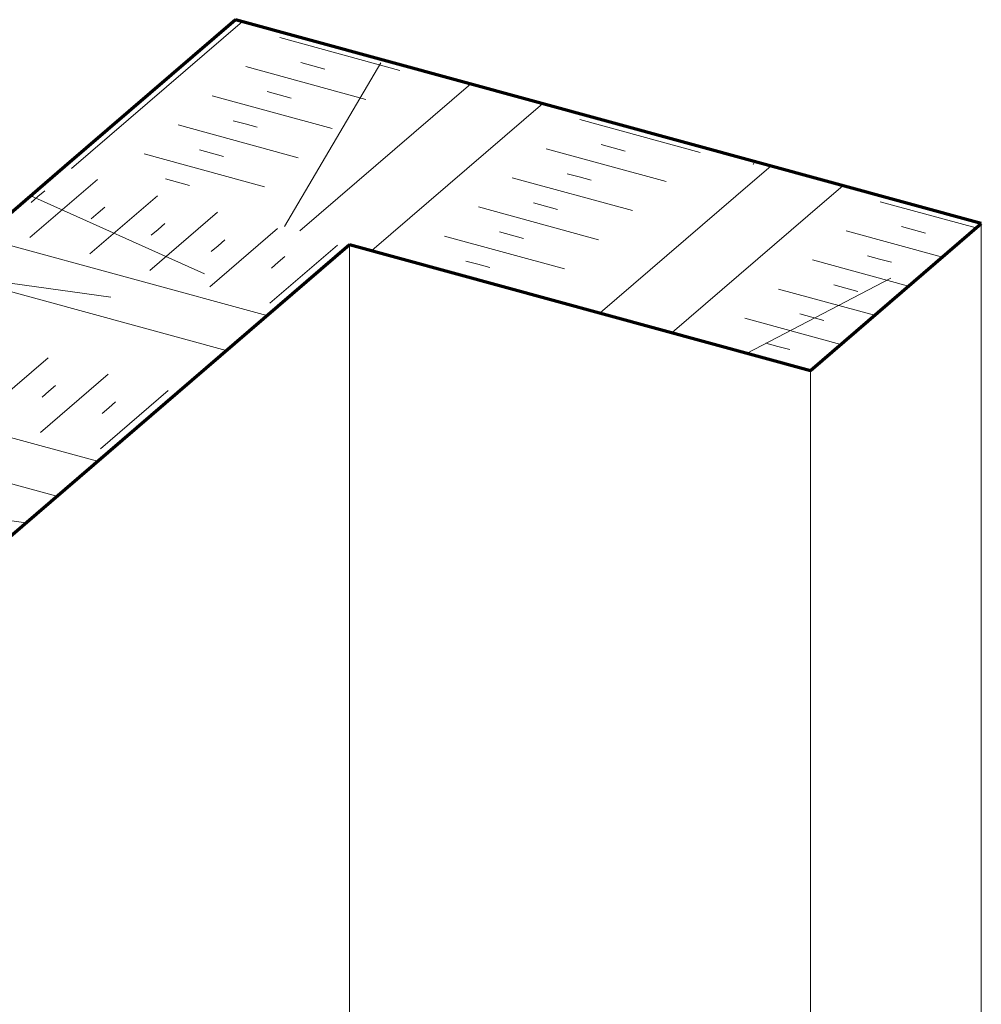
# Model space of a CAD drawing. Header units: millimetres. Extents: x 87779 to 155382, y -9103 to 37066.
# Tile 19 of 128: x 104072 to 104417, y 20324 to 20677. Entities that reach past the tile are written whole.
import ezdxf

# ---------------------------------------------------------------- set-up
doc = ezdxf.new("R2010")
doc.units = ezdxf.units.MM
for name, color, linetype, lineweight in [('0-2', 210, 'Continuous', 5), ('A22-----2', 50, 'Continuous', 9), ('A22-----4', 130, 'Continuous', 70), ('A29-----5', 135, 'Continuous', 9)]:
    doc.layers.add(name, color=color, linetype=linetype, lineweight=lineweight)

# ---------------------------------------------------------------- blocks, each defined once
blk = doc.blocks.new('HSR-D_ABT_ARCH_Interieur_rvt-2-Werkcafe Pantry Axo')
at = {"layer": 'A29-----5'}
h = blk.add_hatch(dxfattribs=at)
h.set_pattern_fill('FP_13', color=256, angle=154.7089, style=0, pattern_type=2)
h.set_pattern_definition([(164.71, (-105410.24, 20486.8), (-243.27, -209.2), [4.47, -442.8]), (344.71, (-105410.24, 20486.8), (243.27, 209.2), [4.47, -442.8]), (164.71, (-105398.07, 20497.27), (-243.27, -209.2), [4.47, -442.8]), (344.71, (-105398.07, 20497.27), (243.27, 209.2), [4.47, -442.8]), (164.71, (-105385.9, 20507.73), (-243.27, -209.2), [4.47, -442.8]), (344.71, (-105385.9, 20507.73), (243.27, 209.2), [4.47, -442.8]), (164.71, (-105373.74, 20518.2), (-243.27, -209.2), [4.47, -442.8]), (344.71, (-105373.74, 20518.2), (243.27, 209.2), [4.47, -442.8]), (164.71, (-105361.58, 20528.65), (-243.27, -209.2), [4.47, -442.8]), (344.71, (-105361.58, 20528.65), (243.27, 209.2), [4.47, -442.8]), (164.71, (-105349.42, 20539.1), (-243.27, -209.2), [4.47, -442.8]), (344.71, (-105349.42, 20539.1), (243.27, 209.2), [4.47, -442.8]), (164.71, (-105337.25, 20549.57), (-243.27, -209.2), [4.47, -442.8]), (344.71, (-105337.25, 20549.57), (243.27, 209.2), [4.47, -442.8]), (164.71, (-105325.1, 20560.03), (-243.27, -209.2), [4.47, -442.8]), (344.71, (-105325.1, 20560.03), (243.27, 209.2), [4.47, -442.8]), (164.71, (-105312.93, 20570.49), (-243.27, -209.2), [4.47, -442.8]), (344.71, (-105312.93, 20570.49), (243.27, 209.2), [4.47, -442.8]), (164.71, (-105300.76, 20580.95), (-243.27, -209.2), [4.47, -442.8]), (344.71, (-105300.76, 20580.95), (243.27, 209.2), [4.47, -442.8]), (164.71, (-105288.6, 20591.4), (-243.27, -209.2), [4.47, -442.8]), (344.71, (-105288.6, 20591.4), (243.27, 209.2), [4.47, -442.8]), (164.71, (-105276.44, 20601.86), (-243.27, -209.2), [4.47, -442.8]), (344.71, (-105276.44, 20601.86), (243.27, 209.2), [4.47, -442.8]), (164.71, (-105264.27, 20612.32), (-243.27, -209.2), [4.47, -442.8]), (344.71, (-105264.27, 20612.32), (243.27, 209.2), [4.47, -442.8]), (164.71, (-105252.1, 20622.78), (-243.27, -209.2), [4.47, -442.8]), (344.71, (-105252.1, 20622.78), (243.27, 209.2), [4.47, -442.8]), (164.71, (-105239.94, 20633.24), (-243.27, -209.2), [4.47, -442.8]), (344.71, (-105239.94, 20633.24), (243.27, 209.2), [4.47, -442.8]), (164.71, (-105227.78, 20643.7), (-243.27, -209.195), [4.47, -442.8]), (344.71, (-105227.78, 20643.7), (243.27, 209.195), [4.47, -442.8]), (164.71, (-105215.62, 20654.16), (-243.27, -209.195), [4.47, -442.8]), (344.71, (-105215.62, 20654.16), (243.27, 209.195), [4.47, -442.8]), (164.71, (-105203.45, 20664.62), (-243.27, -209.195), [4.47, -442.8]), (344.71, (-105203.45, 20664.62), (243.27, 209.195), [4.47, -442.8]), (164.71, (-105179.13, 20685.54), (-243.27, -209.195), [4.47, -442.8]), (344.71, (-105179.13, 20685.54), (243.27, 209.195), [4.47, -442.8]), (164.71, (-105191.3, 20675.08), (-243.27, -209.195), [4.47, -442.8]), (344.71, (-105191.3, 20675.08), (243.27, 209.195), [4.47, -442.8]), (164.71, (-105518.1, 20516.3), (-243.27, -209.2), [4.47, -442.8]), (344.71, (-105518.1, 20516.3), (243.27, 209.2), [4.47, -442.8]), (164.71, (-105505.93, 20526.76), (-243.27, -209.2), [4.47, -442.8]), (344.71, (-105505.93, 20526.76), (243.27, 209.2), [4.47, -442.8]), (164.71, (-105493.77, 20537.22), (-243.27, -209.2), [4.47, -442.8]), (344.71, (-105493.77, 20537.22), (243.27, 209.2), [4.47, -442.8]), (164.71, (-105481.6, 20547.68), (-243.27, -209.2), [4.47, -442.8]), (344.71, (-105481.6, 20547.68), (243.27, 209.2), [4.47, -442.8]), (164.71, (-105469.44, 20558.14), (-243.27, -209.2), [4.47, -442.8]), (344.71, (-105469.44, 20558.14), (243.27, 209.2), [4.47, -442.8]), (164.71, (-105457.28, 20568.6), (-243.27, -209.2), [4.47, -442.8]), (344.71, (-105457.28, 20568.6), (243.27, 209.2), [4.47, -442.8]), (164.71, (-105445.1, 20579.06), (-243.27, -209.2), [4.47, -442.8]), (344.71, (-105445.1, 20579.06), (243.27, 209.2), [4.47, -442.8]), (164.71, (-105432.95, 20589.51), (-243.27, -209.2), [4.47, -442.8]), (344.71, (-105432.95, 20589.51), (243.27, 209.2), [4.47, -442.8]), (164.71, (-105420.79, 20599.97), (-243.27, -209.2), [4.47, -442.8]), (344.71, (-105420.79, 20599.97), (243.27, 209.2), [4.47, -442.8]), (164.71, (-105408.62, 20610.43), (-243.27, -209.2), [4.47, -442.8]), (344.71, (-105408.62, 20610.43), (243.27, 209.2), [4.47, -442.8]), (164.71, (-105396.46, 20620.9), (-243.27, -209.2), [4.47, -442.8]), (344.71, (-105396.46, 20620.9), (243.27, 209.2), [4.47, -442.8]), (164.71, (-105384.3, 20631.35), (-243.27, -209.2), [4.47, -442.8]), (344.71, (-105384.3, 20631.35), (243.27, 209.2), [4.47, -442.8]), (164.71, (-105372.13, 20641.81), (-243.27, -209.2), [4.47, -442.8]), (344.71, (-105372.13, 20641.81), (243.27, 209.2), [4.47, -442.8]), (164.71, (-105359.97, 20652.27), (-243.27, -209.2), [4.47, -442.8]), (344.71, (-105359.97, 20652.27), (243.27, 209.2), [4.47, -442.8]), (164.71, (-105347.8, 20662.73), (-243.27, -209.2), [4.47, -442.8]), (344.71, (-105347.8, 20662.73), (243.27, 209.2), [4.47, -442.8]), (164.71, (-105335.64, 20673.2), (-243.27, -209.2), [4.47, -442.8]), (344.71, (-105335.64, 20673.2), (243.27, 209.2), [4.47, -442.8]), (164.71, (-105323.48, 20683.65), (-243.27, -209.2), [4.47, -442.8]), (344.71, (-105323.48, 20683.65), (243.27, 209.2), [4.47, -442.8]), (164.71, (-105311.31, 20694.1), (-243.27, -209.2), [4.47, -442.8]), (344.71, (-105311.31, 20694.1), (243.27, 209.2), [4.47, -442.8]), (164.71, (-105286.99, 20715.03), (-243.27, -209.2), [4.47, -442.8]), (344.71, (-105286.99, 20715.03), (243.27, 209.2), [4.47, -442.8]), (164.71, (-105299.15, 20704.57), (-243.27, -209.2), [4.47, -442.8]), (344.71, (-105299.15, 20704.57), (243.27, 209.2), [4.47, -442.8]), (164.71, (-105625.96, 20545.79), (-243.27, -209.2), [4.47, -442.8]), (344.71, (-105625.96, 20545.79), (243.27, 209.2), [4.47, -442.8]), (164.71, (-105613.8, 20556.25), (-243.27, -209.2), [4.47, -442.8]), (344.71, (-105613.8, 20556.25), (243.27, 209.2), [4.47, -442.8]), (164.71, (-105601.63, 20566.7), (-243.27, -209.2), [4.47, -442.8]), (344.71, (-105601.63, 20566.7), (243.27, 209.2), [4.47, -442.8]), (164.71, (-105589.46, 20577.17), (-243.27, -209.2), [4.47, -442.8]), (344.71, (-105589.46, 20577.17), (243.27, 209.2), [4.47, -442.8]), (164.71, (-105577.3, 20587.62), (-243.27, -209.2), [4.47, -442.8]), (344.71, (-105577.3, 20587.62), (243.27, 209.2), [4.47, -442.8]), (164.71, (-105565.14, 20598.08), (-243.27, -209.2), [4.47, -442.8]), (344.71, (-105565.14, 20598.08), (243.27, 209.2), [4.47, -442.8]), (164.71, (-105552.97, 20608.54), (-243.27, -209.2), [4.47, -442.8]), (344.71, (-105552.97, 20608.54), (243.27, 209.2), [4.47, -442.8]), (164.71, (-105540.8, 20619), (-243.27, -209.2), [4.47, -442.8]), (344.71, (-105540.8, 20619), (243.27, 209.2), [4.47, -442.8]), (164.71, (-105528.65, 20629.46), (-243.27, -209.2), [4.47, -442.8]), (344.71, (-105528.65, 20629.46), (243.27, 209.2), [4.47, -442.8]), (164.71, (-105516.48, 20639.92), (-243.27, -209.2), [4.47, -442.8]), (344.71, (-105516.48, 20639.92), (243.27, 209.2), [4.47, -442.8]), (164.71, (-105504.32, 20650.38), (-243.27, -209.2), [4.47, -442.8]), (344.71, (-105504.32, 20650.38), (243.27, 209.2), [4.47, -442.8]), (164.71, (-105492.15, 20660.84), (-243.27, -209.2), [4.47, -442.8]), (344.71, (-105492.15, 20660.84), (243.27, 209.2), [4.47, -442.8]), (164.71, (-105480, 20671.3), (-243.27, -209.2), [4.47, -442.8]), (344.71, (-105480, 20671.3), (243.27, 209.2), [4.47, -442.8]), (164.71, (-105467.83, 20681.76), (-243.27, -209.2), [4.47, -442.8]), (344.71, (-105467.83, 20681.76), (243.27, 209.2), [4.47, -442.8]), (164.71, (-105455.66, 20692.22), (-243.27, -209.2), [4.47, -442.8]), (344.71, (-105455.66, 20692.22), (243.27, 209.2), [4.47, -442.8]), (164.71, (-105443.5, 20702.68), (-243.27, -209.2), [4.47, -442.8]), (344.71, (-105443.5, 20702.68), (243.27, 209.2), [4.47, -442.8]), (164.71, (-105431.34, 20713.14), (-243.27, -209.2), [4.47, -442.8]), (344.71, (-105431.34, 20713.14), (243.27, 209.2), [4.47, -442.8]), (164.71, (-105419.17, 20723.6), (-243.27, -209.2), [4.47, -442.8]), (344.71, (-105419.17, 20723.6), (243.27, 209.2), [4.47, -442.8]), (164.71, (-105394.85, 20744.52), (-243.27, -209.2), [4.47, -442.8]), (344.71, (-105394.85, 20744.52), (243.27, 209.2), [4.47, -442.8]), (164.71, (-105407, 20734.06), (-243.27, -209.2), [4.47, -442.8]), (344.71, (-105407, 20734.06), (243.27, 209.2), [4.47, -442.8]), (164.71, (-105733.82, 20575.27), (-243.27, -209.2), [4.47, -442.8]), (344.71, (-105733.82, 20575.27), (243.27, 209.2), [4.47, -442.8]), (164.71, (-105721.65, 20585.74), (-243.27, -209.2), [4.47, -442.8]), (344.71, (-105721.65, 20585.74), (243.27, 209.2), [4.47, -442.8]), (164.71, (-105709.5, 20596.2), (-243.27, -209.2), [4.47, -442.8]), (344.71, (-105709.5, 20596.2), (243.27, 209.2), [4.47, -442.8]), (164.71, (-105697.32, 20606.65), (-243.27, -209.2), [4.47, -442.8]), (344.71, (-105697.32, 20606.65), (243.27, 209.2), [4.47, -442.8]), (164.71, (-105685.16, 20617.11), (-243.27, -209.2), [4.47, -442.8]), (344.71, (-105685.16, 20617.11), (243.27, 209.2), [4.47, -442.8]), (164.71, (-105673, 20627.57), (-243.27, -209.2), [4.47, -442.8]), (344.71, (-105673, 20627.57), (243.27, 209.2), [4.47, -442.8]), (164.71, (-105660.83, 20638.03), (-243.27, -209.2), [4.47, -442.8]), (344.71, (-105660.83, 20638.03), (243.27, 209.2), [4.47, -442.8]), (164.71, (-105648.67, 20648.5), (-243.27, -209.2), [4.47, -442.8]), (344.71, (-105648.67, 20648.5), (243.27, 209.2), [4.47, -442.8]), (164.71, (-105636.5, 20658.95), (-243.27, -209.2), [4.47, -442.8]), (344.71, (-105636.5, 20658.95), (243.27, 209.2), [4.47, -442.8]), (164.71, (-105624.34, 20669.4), (-243.27, -209.2), [4.47, -442.8]), (344.71, (-105624.34, 20669.4), (243.27, 209.2), [4.47, -442.8]), (164.71, (-105612.18, 20679.87), (-243.27, -209.2), [4.47, -442.8]), (344.71, (-105612.18, 20679.87), (243.27, 209.2), [4.47, -442.8]), (164.71, (-105600.02, 20690.33), (-243.27, -209.2), [4.47, -442.8]), (344.71, (-105600.02, 20690.33), (243.27, 209.2), [4.47, -442.8]), (164.71, (-105587.85, 20700.8), (-243.27, -209.2), [4.47, -442.8]), (344.71, (-105587.85, 20700.8), (243.27, 209.2), [4.47, -442.8]), (164.71, (-105575.7, 20711.25), (-243.27, -209.2), [4.47, -442.8]), (344.71, (-105575.7, 20711.25), (243.27, 209.2), [4.47, -442.8]), (164.71, (-105563.52, 20721.7), (-243.27, -209.2), [4.47, -442.8]), (344.71, (-105563.52, 20721.7), (243.27, 209.2), [4.47, -442.8]), (164.71, (-105551.36, 20732.17), (-243.27, -209.2), [4.47, -442.8]), (344.71, (-105551.36, 20732.17), (243.27, 209.2), [4.47, -442.8]), (164.71, (-105539.2, 20742.63), (-243.27, -209.2), [4.47, -442.8]), (344.71, (-105539.2, 20742.63), (243.27, 209.2), [4.47, -442.8]), (164.71, (-105527.03, 20753.1), (-243.27, -209.2), [4.47, -442.8]), (344.71, (-105527.03, 20753.1), (243.27, 209.2), [4.47, -442.8]), (164.71, (-105502.7, 20774), (-243.27, -209.2), [4.47, -442.8]), (344.71, (-105502.7, 20774), (243.27, 209.2), [4.47, -442.8]), (164.71, (-105514.87, 20763.55), (-243.27, -209.2), [4.47, -442.8]), (344.71, (-105514.87, 20763.55), (243.27, 209.2), [4.47, -442.8]), (344.71, (-105425.73, 20497.94), (243.27, 209.2), [44.73, -402.55]), (344.71, (-105413.56, 20508.4), (243.27, 209.2), [44.73, -402.55]), (344.71, (-105401.4, 20518.85), (243.27, 209.2), [44.73, -402.55]), (344.71, (-105389.23, 20529.31), (243.27, 209.2), [44.73, -402.55]), (344.71, (-105377.07, 20539.77), (243.27, 209.2), [44.73, -402.55]), (344.71, (-105364.9, 20550.23), (243.27, 209.2), [44.73, -402.55]), (344.71, (-105352.74, 20560.7), (243.27, 209.2), [44.73, -402.55]), (344.71, (-105340.58, 20571.15), (243.27, 209.2), [44.73, -402.55]), (344.71, (-105328.42, 20581.6), (243.27, 209.2), [44.73, -402.55]), (344.71, (-105316.25, 20592.07), (243.27, 209.2), [44.73, -402.55]), (344.71, (-105304.1, 20602.53), (243.27, 209.2), [44.73, -402.55]), (344.71, (-105291.93, 20613), (243.27, 209.2), [44.73, -402.55]), (344.71, (-105279.76, 20623.45), (243.27, 209.2), [44.73, -402.55]), (344.71, (-105267.6, 20633.9), (243.27, 209.2), [44.73, -402.55]), (344.71, (-105255.43, 20644.37), (243.27, 209.2), [44.73, -402.55]), (344.71, (-105243.27, 20654.83), (243.27, 209.2), [44.73, -402.55]), (344.71, (-105231.1, 20665.3), (243.27, 209.195), [44.73, -402.55]), (344.71, (-105218.94, 20675.75), (243.27, 209.195), [44.73, -402.55]), (344.71, (-105206.78, 20686.2), (243.27, 209.195), [44.73, -402.55]), (344.71, (-105194.62, 20696.67), (243.27, 209.195), [44.73, -402.55]), (344.71, (-105533.59, 20527.42), (243.27, 209.2), [44.73, -402.55]), (344.71, (-105521.42, 20537.88), (243.27, 209.2), [44.73, -402.55]), (344.71, (-105509.26, 20548.34), (243.27, 209.2), [44.73, -402.55]), (344.71, (-105497.1, 20558.8), (243.27, 209.2), [44.73, -402.55]), (344.71, (-105484.93, 20569.26), (243.27, 209.2), [44.73, -402.55]), (344.71, (-105472.77, 20579.72), (243.27, 209.2), [44.73, -402.55]), (344.71, (-105460.6, 20590.18), (243.27, 209.2), [44.73, -402.55]), (344.71, (-105448.44, 20600.64), (243.27, 209.2), [44.73, -402.55]), (344.71, (-105436.28, 20611.1), (243.27, 209.2), [44.73, -402.55]), (344.71, (-105424.1, 20621.56), (243.27, 209.2), [44.73, -402.55]), (344.71, (-105411.95, 20632.02), (243.27, 209.2), [44.73, -402.55]), (344.71, (-105399.79, 20642.48), (243.27, 209.2), [44.73, -402.55]), (344.71, (-105387.62, 20652.94), (243.27, 209.2), [44.73, -402.55]), (344.71, (-105375.46, 20663.4), (243.27, 209.2), [44.73, -402.55]), (344.71, (-105363.3, 20673.86), (243.27, 209.2), [44.73, -402.55]), (344.71, (-105351.13, 20684.32), (243.27, 209.2), [44.73, -402.55]), (344.71, (-105338.97, 20694.78), (243.27, 209.2), [44.73, -402.55]), (344.71, (-105326.8, 20705.24), (243.27, 209.2), [44.73, -402.55]), (344.71, (-105314.64, 20715.7), (243.27, 209.2), [44.73, -402.55]), (344.71, (-105302.48, 20726.16), (243.27, 209.2), [44.73, -402.55]), (344.71, (-105641.45, 20556.91), (243.27, 209.2), [44.73, -402.55]), (344.71, (-105629.28, 20567.37), (243.27, 209.2), [44.73, -402.55]), (344.71, (-105617.12, 20577.83), (243.27, 209.2), [44.73, -402.55]), (344.71, (-105604.95, 20588.3), (243.27, 209.2), [44.73, -402.55]), (344.71, (-105592.8, 20598.75), (243.27, 209.2), [44.73, -402.55]), (344.71, (-105580.63, 20609.2), (243.27, 209.2), [44.73, -402.55]), (344.71, (-105568.46, 20619.67), (243.27, 209.2), [44.73, -402.55]), (344.71, (-105556.3, 20630.13), (243.27, 209.2), [44.73, -402.55]), (344.71, (-105544.14, 20640.6), (243.27, 209.2), [44.73, -402.55]), (344.71, (-105531.97, 20651.05), (243.27, 209.2), [44.73, -402.55]), (344.71, (-105519.8, 20661.5), (243.27, 209.2), [44.73, -402.55]), (344.71, (-105507.65, 20671.97), (243.27, 209.2), [44.73, -402.55]), (344.71, (-105495.48, 20682.43), (243.27, 209.2), [44.73, -402.55]), (344.71, (-105483.32, 20692.9), (243.27, 209.2), [44.73, -402.55]), (344.71, (-105471.15, 20703.35), (243.27, 209.2), [44.73, -402.55]), (344.71, (-105459, 20713.8), (243.27, 209.2), [44.73, -402.55]), (344.71, (-105446.83, 20724.27), (243.27, 209.2), [44.73, -402.55]), (344.71, (-105434.66, 20734.73), (243.27, 209.2), [44.73, -402.55]), (344.71, (-105422.5, 20745.2), (243.27, 209.2), [44.73, -402.55]), (344.71, (-105410.34, 20755.65), (243.27, 209.2), [44.73, -402.55]), (344.71, (-105749.3, 20586.4), (243.27, 209.2), [44.73, -402.55]), (344.71, (-105737.14, 20596.86), (243.27, 209.2), [44.73, -402.55]), (344.71, (-105724.98, 20607.32), (243.27, 209.2), [44.73, -402.55]), (344.71, (-105712.81, 20617.78), (243.27, 209.2), [44.73, -402.55]), (344.71, (-105700.65, 20628.24), (243.27, 209.2), [44.73, -402.55]), (344.71, (-105688.5, 20638.7), (243.27, 209.2), [44.73, -402.55]), (344.71, (-105676.32, 20649.16), (243.27, 209.2), [44.73, -402.55]), (344.71, (-105664.16, 20659.62), (243.27, 209.2), [44.73, -402.55]), (344.71, (-105652, 20670.08), (243.27, 209.2), [44.73, -402.55]), (344.71, (-105639.83, 20680.54), (243.27, 209.2), [44.73, -402.55]), (344.71, (-105627.67, 20691), (243.27, 209.2), [44.73, -402.55]), (344.71, (-105615.5, 20701.46), (243.27, 209.2), [44.73, -402.55]), (344.71, (-105603.34, 20711.92), (243.27, 209.2), [44.73, -402.55]), (344.71, (-105591.18, 20722.38), (243.27, 209.2), [44.73, -402.55]), (344.71, (-105579.01, 20732.84), (243.27, 209.2), [44.73, -402.55]), (344.71, (-105566.85, 20743.3), (243.27, 209.2), [44.73, -402.55]), (344.71, (-105554.7, 20753.76), (243.27, 209.2), [44.73, -402.55]), (344.71, (-105542.52, 20764.22), (243.27, 209.2), [44.73, -402.55]), (344.71, (-105530.36, 20774.68), (243.27, 209.2), [44.73, -402.55]), (344.71, (-105518.2, 20785.14), (243.27, 209.2), [44.73, -402.55]), (207.5449, (-105398.643, 20545.672), (-7265.90784, -3803.34655), [97.789, -9681.093]), (239.531, (-105363.71, 20605.048), (-541.6551, -954.73415), [68.889, -6820.055]), (207.5449, (-105277.007, 20650.27), (-7265.90784, -3803.34655), [97.789, -9681.093]), (239.531, (-105242.075, 20709.645), (-541.6551, -954.73415), [68.889, -6820.055]), (27.5449, (-105410.753, 20686.836), (7265.90784, 3803.34655), [97.789, -9681.093]), (59.531, (-105445.684, 20627.46), (541.6551, 954.73415), [68.889, -6820.055]), (27.545, (-105532.39, 20582.239), (7265.90784, 3803.34655), [97.789, -9681.093]), (59.531, (-105567.321, 20522.863), (541.6551, 954.73415), [68.889, -6820.055]), (207.545, (-105614.363, 20604.65), (-7265.90784, -3803.34655), [97.789, -9681.093]), (239.531, (-105579.431, 20664.027), (-541.6551, -954.73415), [68.889, -6820.055]), (207.545, (-105492.726, 20709.248), (-7265.90784, -3803.34655), [97.789, -9681.093]), (239.531, (-105457.795, 20768.624), (-541.6551, -954.73415), [68.889, -6820.055]), (239.531, (-105748.109, 20641.217), (-541.6551, -954.7341), [68.889, -6820.055]), (207.545, (-105661.405, 20686.439), (-7265.90784, -3803.34655), [97.789, -9681.093]), (239.531, (-105626.473, 20745.815), (-541.6551, -954.73415), [68.889, -6820.055]), (220.69, (-105626.47, 20745.8), (431.44, -117.96), [80.21, -240.64]), (207.545, (-105539.768, 20791.035), (-7265.90784, -3803.34655), [97.789, -9681.093]), (220.69, (-105539.77, 20791.04), (431.44, -117.96), [320.85, 0, 0, 0]), (220.69, (-105216.2, 20702.57), (431.44, -117.96), [320.85, 0, 0, 0]), (220.69, (-105431.9, 20761.55), (431.44, -117.96), [320.85, 0, 0, 0]), (220.69, (-105445.7, 20627.46), (431.44, -117.96), [160.43, -160.43]), (40.69, (-105445.7, 20627.46), (-431.44, 117.96), [160.43, -160.43]), (220.69, (-105565.65, 20798.1), (431.44, -117.96), [320.85, 0, 0, 0]), (220.69, (-105242.08, 20709.65), (431.44, -117.96), [320.85, 0, 0, 0]), (220.69, (-105457.8, 20768.62), (431.44, -117.96), [320.85, 0, 0, 0]), (220.69, (-105471.57, 20634.54), (431.44, -117.96), [160.43, -160.43]), (40.69, (-105471.57, 20634.54), (-431.44, 117.96), [160.43, -160.43])])
h.paths.add_polyline_path([(-105671.69, 20551.4), (-105610.3, 20604.19), (-105878.22, 20677.44), (-105939.61, 20624.65), (-105711.48, 20562.28)])
h = blk.add_hatch(dxfattribs=at)
h.set_pattern_fill('FP_14', color=256, angle=-239.3071, style=0, pattern_type=2)
h.set_pattern_definition([(220.69, (-105791.53, 20648.24), (431.44, -117.96), [3.21, -317.64]), (40.69, (-105791.53, 20648.24), (-431.44, 117.96), [3.21, -317.64]), (220.69, (-105813.1, 20654.14), (431.44, -117.96), [3.21, -317.64]), (40.69, (-105813.1, 20654.14), (-431.44, 117.96), [3.21, -317.64]), (220.69, (-105834.67, 20660.04), (431.44, -117.96), [3.21, -317.64]), (40.69, (-105834.67, 20660.04), (-431.44, 117.96), [3.21, -317.64]), (220.69, (-105856.24, 20665.93), (431.44, -117.96), [3.21, -317.64]), (40.69, (-105856.24, 20665.93), (-431.44, 117.96), [3.21, -317.64]), (220.69, (-105877.8, 20671.83), (431.44, -117.96), [3.21, -317.64]), (40.69, (-105877.8, 20671.83), (-431.44, 117.96), [3.21, -317.64]), (220.69, (-105899.4, 20677.73), (431.44, -117.96), [3.21, -317.64]), (40.69, (-105899.4, 20677.73), (-431.44, 117.96), [3.21, -317.64]), (220.69, (-105920.96, 20683.63), (431.44, -117.96), [3.21, -317.64]), (40.69, (-105920.96, 20683.63), (-431.44, 117.96), [3.21, -317.64]), (220.69, (-105942.53, 20689.52), (431.44, -117.96), [3.21, -317.64]), (40.69, (-105942.53, 20689.52), (-431.44, 117.96), [3.21, -317.64]), (220.69, (-105964.1, 20695.42), (431.44, -117.96), [3.21, -317.64]), (40.69, (-105964.1, 20695.42), (-431.44, 117.96), [3.21, -317.64]), (220.69, (-105985.67, 20701.32), (431.44, -117.96), [3.21, -317.64]), (40.69, (-105985.67, 20701.32), (-431.44, 117.96), [3.21, -317.64]), (220.69, (-106007.25, 20707.2), (431.44, -117.96), [3.21, -317.64]), (40.69, (-106007.25, 20707.2), (-431.44, 117.96), [3.21, -317.64]), (220.69, (-106028.8, 20713.1), (431.44, -117.96), [3.21, -317.64]), (40.69, (-106028.8, 20713.1), (-431.44, 117.96), [3.21, -317.64]), (220.69, (-106050.4, 20719), (431.44, -117.96), [3.21, -317.64]), (40.69, (-106050.4, 20719), (-431.44, 117.96), [3.21, -317.64]), (220.69, (-106071.96, 20724.9), (431.44, -117.96), [3.21, -317.64]), (40.69, (-106071.96, 20724.9), (-431.44, 117.96), [3.21, -317.64]), (220.69, (-106093.53, 20730.8), (431.44, -117.96), [3.21, -317.64]), (40.69, (-106093.53, 20730.8), (-431.44, 117.96), [3.21, -317.64]), (220.69, (-106115.1, 20736.7), (431.44, -117.96), [3.21, -317.64]), (40.69, (-106115.1, 20736.7), (-431.44, 117.96), [3.21, -317.64]), (220.69, (-106136.68, 20742.6), (431.44, -117.96), [3.21, -317.64]), (40.69, (-106136.68, 20742.6), (-431.44, 117.96), [3.21, -317.64]), (220.69, (-106158.25, 20748.5), (431.44, -117.96), [3.21, -317.64]), (40.69, (-106158.25, 20748.5), (-431.44, 117.96), [3.21, -317.64]), (220.69, (-106201.4, 20760.3), (431.44, -117.96), [3.21, -317.64]), (40.69, (-106201.4, 20760.3), (-431.44, 117.96), [3.21, -317.64]), (220.69, (-106179.82, 20754.4), (431.44, -117.96), [3.21, -317.64]), (40.69, (-106179.82, 20754.4), (-431.44, 117.96), [3.21, -317.64]), (220.69, (-105852.34, 20595.94), (431.44, -117.96), [3.21, -317.64]), (40.69, (-105852.34, 20595.94), (-431.44, 117.96), [3.21, -317.64]), (220.69, (-105873.9, 20601.84), (431.44, -117.96), [3.21, -317.64]), (40.69, (-105873.9, 20601.84), (-431.44, 117.96), [3.21, -317.64]), (220.69, (-105895.5, 20607.74), (431.44, -117.96), [3.21, -317.64]), (40.69, (-105895.5, 20607.74), (-431.44, 117.96), [3.21, -317.64]), (220.69, (-105917.06, 20613.63), (431.44, -117.96), [3.21, -317.64]), (40.69, (-105917.06, 20613.63), (-431.44, 117.96), [3.21, -317.64]), (220.69, (-105938.63, 20619.53), (431.44, -117.96), [3.2, -317.64]), (40.69, (-105938.63, 20619.53), (-431.44, 117.96), [3.2, -317.64]), (220.69, (-105960.2, 20625.43), (431.44, -117.96), [3.2, -317.64]), (40.69, (-105960.2, 20625.43), (-431.44, 117.96), [3.2, -317.64]), (220.69, (-105981.78, 20631.33), (431.44, -117.96), [3.2, -317.64]), (40.69, (-105981.78, 20631.33), (-431.44, 117.96), [3.2, -317.64]), (220.69, (-106003.35, 20637.23), (431.44, -117.96), [3.2, -317.64]), (40.69, (-106003.35, 20637.23), (-431.44, 117.96), [3.2, -317.64]), (220.69, (-106024.92, 20643.12), (431.44, -117.96), [3.2, -317.64]), (40.69, (-106024.92, 20643.12), (-431.44, 117.96), [3.2, -317.64]), (220.69, (-106046.5, 20649.02), (431.44, -117.96), [3.2, -317.64]), (40.69, (-106046.5, 20649.02), (-431.44, 117.96), [3.2, -317.64]), (220.69, (-106068.06, 20654.92), (431.44, -117.96), [3.2, -317.64]), (40.69, (-106068.06, 20654.92), (-431.44, 117.96), [3.2, -317.64]), (220.69, (-106089.64, 20660.8), (431.44, -117.96), [3.21, -317.64]), (40.69, (-106089.64, 20660.8), (-431.44, 117.96), [3.21, -317.64]), (220.69, (-106111.2, 20666.7), (431.44, -117.96), [3.21, -317.64]), (40.69, (-106111.2, 20666.7), (-431.44, 117.96), [3.21, -317.64]), (220.69, (-106132.78, 20672.6), (431.44, -117.96), [3.21, -317.64]), (40.69, (-106132.78, 20672.6), (-431.44, 117.96), [3.21, -317.64]), (220.69, (-106154.35, 20678.5), (431.44, -117.96), [3.21, -317.64]), (40.69, (-106154.35, 20678.5), (-431.44, 117.96), [3.21, -317.64]), (220.69, (-106175.92, 20684.4), (431.44, -117.96), [3.21, -317.64]), (40.69, (-106175.92, 20684.4), (-431.44, 117.96), [3.21, -317.64]), (220.69, (-106197.5, 20690.3), (431.44, -117.96), [3.21, -317.64]), (40.69, (-106197.5, 20690.3), (-431.44, 117.96), [3.21, -317.64]), (220.69, (-106219.07, 20696.2), (431.44, -117.96), [3.21, -317.64]), (40.69, (-106219.07, 20696.2), (-431.44, 117.96), [3.21, -317.64]), (220.69, (-106262.2, 20708), (431.44, -117.96), [3.21, -317.64]), (40.69, (-106262.2, 20708), (-431.44, 117.96), [3.21, -317.64]), (220.69, (-106240.64, 20702.1), (431.44, -117.96), [3.21, -317.64]), (40.69, (-106240.64, 20702.1), (-431.44, 117.96), [3.21, -317.64]), (220.69, (-105913.16, 20543.64), (431.44, -117.96), [3.2, -317.64]), (40.69, (-105913.16, 20543.64), (-431.44, 117.96), [3.2, -317.64]), (220.69, (-105934.73, 20549.54), (431.44, -117.96), [3.2, -317.64]), (40.69, (-105934.73, 20549.54), (-431.44, 117.96), [3.2, -317.64]), (220.69, (-105956.3, 20555.44), (431.44, -117.96), [3.2, -317.64]), (40.69, (-105956.3, 20555.44), (-431.44, 117.96), [3.2, -317.64]), (220.69, (-105977.88, 20561.34), (431.44, -117.96), [3.2, -317.64]), (40.69, (-105977.88, 20561.34), (-431.44, 117.96), [3.2, -317.64]), (220.69, (-105999.45, 20567.23), (431.44, -117.96), [3.2, -317.64]), (40.69, (-105999.45, 20567.23), (-431.44, 117.96), [3.2, -317.64]), (220.69, (-106021.02, 20573.13), (431.44, -117.96), [3.2, -317.64]), (40.69, (-106021.02, 20573.13), (-431.44, 117.96), [3.2, -317.64]), (220.69, (-106042.6, 20579.03), (431.44, -117.96), [3.2, -317.64]), (40.69, (-106042.6, 20579.03), (-431.44, 117.96), [3.2, -317.64]), (220.69, (-106064.17, 20584.93), (431.44, -117.96), [3.2, -317.64]), (40.69, (-106064.17, 20584.93), (-431.44, 117.96), [3.2, -317.64]), (220.69, (-106085.74, 20590.82), (431.44, -117.96), [3.2, -317.64]), (40.69, (-106085.74, 20590.82), (-431.44, 117.96), [3.2, -317.64]), (220.69, (-106107.3, 20596.72), (431.44, -117.96), [3.2, -317.64]), (40.69, (-106107.3, 20596.72), (-431.44, 117.96), [3.2, -317.64]), (220.69, (-106128.9, 20602.62), (431.44, -117.96), [3.2, -317.64]), (40.69, (-106128.9, 20602.62), (-431.44, 117.96), [3.2, -317.64]), (220.69, (-106150.45, 20608.52), (431.44, -117.96), [3.21, -317.64]), (40.69, (-106150.45, 20608.52), (-431.44, 117.96), [3.21, -317.64]), (220.69, (-106172.03, 20614.4), (431.44, -117.96), [3.21, -317.64]), (40.69, (-106172.03, 20614.4), (-431.44, 117.96), [3.21, -317.64]), (220.69, (-106193.6, 20620.3), (431.44, -117.96), [3.21, -317.64]), (40.69, (-106193.6, 20620.3), (-431.44, 117.96), [3.21, -317.64]), (220.69, (-106215.17, 20626.2), (431.44, -117.96), [3.21, -317.64]), (40.69, (-106215.17, 20626.2), (-431.44, 117.96), [3.21, -317.64]), (220.69, (-106236.74, 20632.1), (431.44, -117.96), [3.21, -317.64]), (40.69, (-106236.74, 20632.1), (-431.44, 117.96), [3.21, -317.64]), (220.69, (-106258.3, 20638), (431.44, -117.96), [3.21, -317.64]), (40.69, (-106258.3, 20638), (-431.44, 117.96), [3.21, -317.64]), (220.69, (-106279.9, 20643.9), (431.44, -117.96), [3.21, -317.64]), (40.69, (-106279.9, 20643.9), (-431.44, 117.96), [3.21, -317.64]), (220.69, (-106323.03, 20655.7), (431.44, -117.96), [3.21, -317.64]), (40.69, (-106323.03, 20655.7), (-431.44, 117.96), [3.21, -317.64]), (220.69, (-106301.46, 20649.8), (431.44, -117.96), [3.21, -317.64]), (40.69, (-106301.46, 20649.8), (-431.44, 117.96), [3.21, -317.64]), (220.69, (-105973.98, 20491.34), (431.44, -117.96), [3.2, -317.64]), (40.69, (-105973.98, 20491.34), (-431.44, 117.96), [3.2, -317.64]), (220.69, (-105995.55, 20497.24), (431.44, -117.96), [3.2, -317.64]), (40.69, (-105995.55, 20497.24), (-431.44, 117.96), [3.2, -317.64]), (220.69, (-106017.12, 20503.14), (431.44, -117.96), [3.2, -317.64]), (40.69, (-106017.12, 20503.14), (-431.44, 117.96), [3.2, -317.64]), (220.69, (-106038.7, 20509.04), (431.44, -117.96), [3.2, -317.64]), (40.69, (-106038.7, 20509.04), (-431.44, 117.96), [3.2, -317.64]), (220.69, (-106060.27, 20514.94), (431.44, -117.96), [3.2, -317.64]), (40.69, (-106060.27, 20514.94), (-431.44, 117.96), [3.2, -317.64]), (220.69, (-106081.84, 20520.83), (431.44, -117.96), [3.2, -317.64]), (40.69, (-106081.84, 20520.83), (-431.44, 117.96), [3.2, -317.64]), (220.69, (-106103.4, 20526.73), (431.44, -117.96), [3.2, -317.64]), (40.69, (-106103.4, 20526.73), (-431.44, 117.96), [3.2, -317.64]), (220.69, (-106125, 20532.63), (431.44, -117.96), [3.2, -317.64]), (40.69, (-106125, 20532.63), (-431.44, 117.96), [3.2, -317.64]), (220.69, (-106146.56, 20538.53), (431.44, -117.96), [3.2, -317.64]), (40.69, (-106146.56, 20538.53), (-431.44, 117.96), [3.2, -317.64]), (220.69, (-106168.13, 20544.42), (431.44, -117.96), [3.2, -317.64]), (40.69, (-106168.13, 20544.42), (-431.44, 117.96), [3.2, -317.64]), (220.69, (-106189.7, 20550.32), (431.44, -117.96), [3.21, -317.64]), (40.69, (-106189.7, 20550.32), (-431.44, 117.96), [3.21, -317.64]), (220.69, (-106211.27, 20556.22), (431.44, -117.96), [3.21, -317.64]), (40.69, (-106211.27, 20556.22), (-431.44, 117.96), [3.21, -317.64]), (220.69, (-106232.84, 20562.1), (431.44, -117.96), [3.21, -317.64]), (40.69, (-106232.84, 20562.1), (-431.44, 117.96), [3.21, -317.64]), (220.69, (-106254.4, 20568), (431.44, -117.96), [3.21, -317.64]), (40.69, (-106254.4, 20568), (-431.44, 117.96), [3.21, -317.64]), (220.69, (-106276, 20573.9), (431.44, -117.96), [3.21, -317.64]), (40.69, (-106276, 20573.9), (-431.44, 117.96), [3.21, -317.64]), (220.69, (-106297.56, 20579.8), (431.44, -117.96), [3.21, -317.64]), (40.69, (-106297.56, 20579.8), (-431.44, 117.96), [3.21, -317.64]), (220.69, (-106319.13, 20585.7), (431.44, -117.96), [3.21, -317.64]), (40.69, (-106319.13, 20585.7), (-431.44, 117.96), [3.21, -317.64]), (220.69, (-106340.7, 20591.6), (431.44, -117.96), [3.21, -317.64]), (40.69, (-106340.7, 20591.6), (-431.44, 117.96), [3.21, -317.64]), (220.69, (-106383.85, 20603.4), (431.44, -117.96), [3.21, -317.64]), (40.69, (-106383.85, 20603.4), (-431.44, 117.96), [3.21, -317.64]), (220.69, (-106362.28, 20597.5), (431.44, -117.96), [3.21, -317.64]), (40.69, (-106362.28, 20597.5), (-431.44, 117.96), [3.21, -317.64]), (40.69, (-105814.48, 20640.73), (-431.44, 117.96), [32.08, -288.76]), (40.69, (-105836.05, 20646.63), (-431.44, 117.96), [32.08, -288.76]), (40.69, (-105857.62, 20652.52), (-431.44, 117.96), [32.08, -288.76]), (40.69, (-105879.2, 20658.42), (-431.44, 117.96), [32.08, -288.76]), (40.69, (-105900.76, 20664.32), (-431.44, 117.96), [32.08, -288.76]), (40.69, (-105922.34, 20670.2), (-431.44, 117.96), [32.08, -288.76]), (40.69, (-105943.9, 20676.1), (-431.44, 117.96), [32.08, -288.76]), (40.69, (-105965.48, 20682), (-431.44, 117.96), [32.08, -288.76]), (40.69, (-105987.05, 20687.9), (-431.44, 117.96), [32.08, -288.76]), (40.69, (-106008.62, 20693.8), (-431.44, 117.96), [32.08, -288.76]), (40.69, (-106030.2, 20699.7), (-431.44, 117.96), [32.08, -288.76]), (40.69, (-106051.77, 20705.6), (-431.44, 117.96), [32.08, -288.76]), (40.69, (-106073.34, 20711.5), (-431.44, 117.96), [32.08, -288.76]), (40.69, (-106094.9, 20717.4), (-431.44, 117.96), [32.08, -288.76]), (40.69, (-106116.5, 20723.3), (-431.44, 117.96), [32.08, -288.76]), (40.69, (-106138.06, 20729.2), (-431.44, 117.96), [32.08, -288.76]), (40.69, (-106159.63, 20735.1), (-431.44, 117.96), [32.08, -288.76]), (40.69, (-106181.2, 20741), (-431.44, 117.96), [32.08, -288.76]), (40.69, (-106202.77, 20746.9), (-431.44, 117.96), [32.08, -288.76]), (40.69, (-106224.34, 20752.8), (-431.44, 117.96), [32.08, -288.76]), (40.69, (-105875.3, 20588.43), (-431.44, 117.96), [32.08, -288.76]), (40.69, (-105896.87, 20594.33), (-431.44, 117.96), [32.08, -288.76]), (40.69, (-105918.44, 20600.23), (-431.44, 117.96), [32.08, -288.76]), (40.69, (-105940, 20606.12), (-431.44, 117.96), [32.08, -288.76]), (40.69, (-105961.6, 20612.02), (-431.44, 117.96), [32.08, -288.76]), (40.69, (-105983.15, 20617.92), (-431.44, 117.96), [32.08, -288.76]), (40.69, (-106004.73, 20623.8), (-431.44, 117.96), [32.08, -288.76]), (40.69, (-106026.3, 20629.7), (-431.44, 117.96), [32.08, -288.76]), (40.69, (-106047.87, 20635.6), (-431.44, 117.96), [32.08, -288.76]), (40.69, (-106069.44, 20641.5), (-431.44, 117.96), [32.08, -288.76]), (40.69, (-106091, 20647.4), (-431.44, 117.96), [32.08, -288.76]), (40.69, (-106112.6, 20653.3), (-431.44, 117.96), [32.08, -288.76]), (40.69, (-106134.16, 20659.2), (-431.44, 117.96), [32.08, -288.76]), (40.69, (-106155.73, 20665.1), (-431.44, 117.96), [32.08, -288.76]), (40.69, (-106177.3, 20671), (-431.44, 117.96), [32.08, -288.76]), (40.69, (-106198.87, 20676.9), (-431.44, 117.96), [32.08, -288.76]), (40.69, (-106220.45, 20682.8), (-431.44, 117.96), [32.08, -288.76]), (40.69, (-106242, 20688.7), (-431.44, 117.96), [32.08, -288.76]), (40.69, (-106263.6, 20694.6), (-431.44, 117.96), [32.08, -288.76]), (40.69, (-106285.16, 20700.5), (-431.44, 117.96), [32.08, -288.76]), (40.69, (-105936.1, 20536.13), (-431.44, 117.96), [32.08, -288.76]), (40.69, (-105957.7, 20542.03), (-431.44, 117.96), [32.08, -288.76]), (40.69, (-105979.26, 20547.93), (-431.44, 117.96), [32.08, -288.76]), (40.69, (-106000.83, 20553.82), (-431.44, 117.96), [32.08, -288.76]), (40.69, (-106022.4, 20559.72), (-431.44, 117.96), [32.08, -288.76]), (40.69, (-106043.97, 20565.62), (-431.44, 117.96), [32.08, -288.76]), (40.69, (-106065.54, 20571.52), (-431.44, 117.96), [32.08, -288.76]), (40.69, (-106087.1, 20577.4), (-431.44, 117.96), [32.08, -288.76]), (40.69, (-106108.7, 20583.3), (-431.44, 117.96), [32.08, -288.76]), (40.69, (-106130.26, 20589.2), (-431.44, 117.96), [32.08, -288.76]), (40.69, (-106151.83, 20595.1), (-431.44, 117.96), [32.08, -288.76]), (40.69, (-106173.4, 20601), (-431.44, 117.96), [32.08, -288.76]), (40.69, (-106194.98, 20606.9), (-431.44, 117.96), [32.08, -288.76]), (40.69, (-106216.55, 20612.8), (-431.44, 117.96), [32.08, -288.76]), (40.69, (-106238.12, 20618.7), (-431.44, 117.96), [32.08, -288.76]), (40.69, (-106259.7, 20624.6), (-431.44, 117.96), [32.08, -288.76]), (40.69, (-106281.26, 20630.5), (-431.44, 117.96), [32.08, -288.76]), (40.69, (-106302.84, 20636.4), (-431.44, 117.96), [32.08, -288.76]), (40.69, (-106324.4, 20642.3), (-431.44, 117.96), [32.08, -288.76]), (40.69, (-106345.98, 20648.2), (-431.44, 117.96), [32.08, -288.76]), (40.69, (-105996.93, 20483.83), (-431.44, 117.96), [32.08, -288.76]), (40.69, (-106018.5, 20489.73), (-431.44, 117.96), [32.08, -288.76]), (40.69, (-106040.07, 20495.63), (-431.44, 117.96), [32.08, -288.76]), (40.69, (-106061.65, 20501.53), (-431.44, 117.96), [32.08, -288.76]), (40.69, (-106083.2, 20507.42), (-431.44, 117.96), [32.08, -288.76]), (40.69, (-106104.8, 20513.32), (-431.44, 117.96), [32.08, -288.76]), (40.69, (-106126.36, 20519.22), (-431.44, 117.96), [32.08, -288.76]), (40.69, (-106147.93, 20525.1), (-431.44, 117.96), [32.08, -288.76]), (40.69, (-106169.5, 20531), (-431.44, 117.96), [32.08, -288.76]), (40.69, (-106191.08, 20536.9), (-431.44, 117.96), [32.08, -288.76]), (40.69, (-106212.65, 20542.8), (-431.44, 117.96), [32.08, -288.76]), (40.69, (-106234.22, 20548.7), (-431.44, 117.96), [32.08, -288.76]), (40.69, (-106255.8, 20554.6), (-431.44, 117.96), [32.08, -288.76]), (40.69, (-106277.37, 20560.5), (-431.44, 117.96), [32.08, -288.76]), (40.69, (-106298.94, 20566.4), (-431.44, 117.96), [32.08, -288.76]), (40.69, (-106320.5, 20572.3), (-431.44, 117.96), [32.08, -288.76]), (40.69, (-106342.1, 20578.2), (-431.44, 117.96), [32.08, -288.76]), (40.69, (-106363.65, 20584.1), (-431.44, 117.96), [32.08, -288.76]), (40.69, (-106385.23, 20590), (-431.44, 117.96), [32.08, -288.76]), (40.69, (-106406.8, 20595.9), (-431.44, 117.96), [32.08, -288.76]), (335.735, (-105912.928, 20653.861), (7843.8465, -3523.13327), [102.301, -10127.822]), (352.125, (-106035.384, 20670.7985), (1969.03123, -262.64094), [123.622, -12238.594]), (335.735, (-106128.647, 20712.839), (7843.8465, -3523.13327), [102.301, -10127.822]), (352.1249, (-106251.104, 20729.776), (1969.03123, -262.64094), [123.622, -12238.594]), (155.735, (-106204.062, 20647.989), (-7843.8465, 3523.13327), [102.301, -10127.822]), (172.125, (-106081.606, 20631.051), (-1969.03123, 262.64094), [123.622, -12238.594]), (155.735, (-105988.342, 20589.01), (-7843.8465, 3523.13327), [102.301, -10127.822]), (172.1249, (-105865.886, 20572.073), (-1969.03123, 262.64094), [123.622, -12238.594]), (335.735, (-106034.564, 20549.263), (7843.8465, -3523.13327), [102.301, -10127.822]), (352.125, (-106157.0205, 20566.2), (1969.03123, -262.64094), [123.622, -12238.594]), (335.735, (-106250.284, 20608.242), (7843.8465, -3523.13327), [102.301, -10127.822]), (352.1249, (-106372.74, 20625.179), (1969.03123, -262.64094), [123.622, -12238.594]), (352.125, (-106109.979, 20484.413), (1969.03123, -262.64094), [123.622, -12238.594]), (335.735, (-106203.242, 20526.453), (7843.8465, -3523.13327), [102.301, -10127.822]), (352.1249, (-106325.698, 20543.392), (1969.03123, -262.64094), [123.622, -12238.594]), (344.71, (-106325.7, 20543.4), (243.27, 209.2), [111.82, -335.46]), (335.7349, (-106418.962, 20585.432), (7843.8465, -3523.13327), [102.301, -10127.822]), (344.71, (-106418.96, 20585.43), (243.27, 209.2), [447.274, 0, 0, 0]), (344.71, (-106236.5, 20742.33), (243.27, 209.2), [447.274, 0, 0, 0]), (344.71, (-106358.14, 20637.73), (243.27, 209.2), [447.274, 0, 0, 0]), (344.71, (-106081.6, 20631.05), (243.27, 209.2), [223.64, -223.64]), (164.71, (-106081.6, 20631.05), (-243.27, -209.2), [223.64, -223.64]), (344.71, (-106433.56, 20572.88), (243.27, 209.2), [447.274, 0, 0, 0]), (344.71, (-106251.1, 20729.78), (243.27, 209.2), [447.274, 0, 0, 0]), (344.71, (-106372.74, 20625.18), (243.27, 209.2), [447.274, 0, 0, 0]), (344.71, (-106096.2, 20618.5), (243.27, 209.2), [223.64, -223.64]), (164.71, (-106096.2, 20618.5), (-243.27, -209.2), [223.64, -223.64])])
h.paths.add_polyline_path([(-106166.96, 20313.18), (-105837.28, 20596.67), (-105939.61, 20624.65), (-106221.73, 20382.05), (-106183, 20333.36)])
at = {"layer": 'A22-----2'}
for p, q in [((-105610.3, 20604.19), (-105610.3, 20169.73)), ((-105837.28, 20192.21), (-105837.28, 20596.67)), ((-105671.69, 20186.52), (-105671.69, 20551.4))]:
    blk.add_line(p, q, dxfattribs=at)
at = {"layer": 'A22-----4'}
for p, q in [((-105878.22, 20677.44), (-105939.61, 20624.65)), ((-105610.3, 20604.19), (-105878.22, 20677.44)), ((-105939.61, 20624.65), (-106221.73, 20382.05)), ((-105671.69, 20551.4), (-105610.3, 20604.19)), ((-106166.96, 20313.18), (-105837.28, 20596.67)), ((-105837.28, 20596.67), (-105671.69, 20551.4))]:
    blk.add_line(p, q, dxfattribs=at)

msp = doc.modelspace()

# ---------------------------------------------------------------- block references
at = {"layer": '0-2'}
msp.add_blockref('HSR-D_ABT_ARCH_Interieur_rvt-2-Werkcafe Pantry Axo', (210027.31, 0), dxfattribs=at)

doc.saveas('drawing.dxf')
